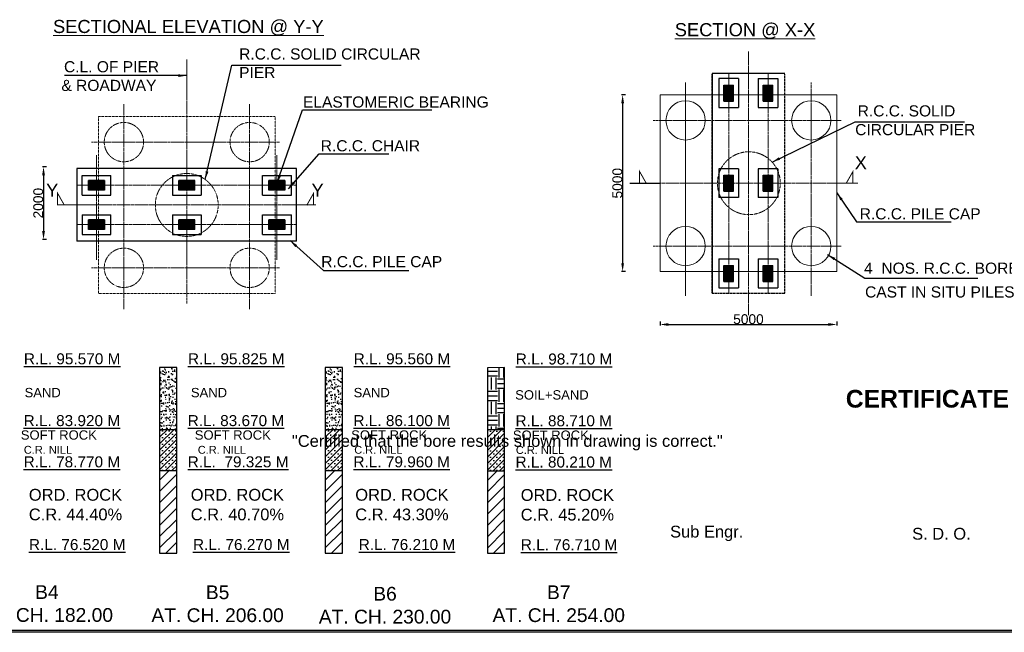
# Model space of a CAD drawing. Header units: inches. Extents: x 4599583 to 28059683, y 2538860 to 28133222513.
# Tile 3 of 89: x 14077764 to 14178010, y 2538860 to 2601238. Entities that reach past the tile are written whole.
import ezdxf

# ---------------------------------------------------------------- set-up
doc = ezdxf.new("R2010")
doc.units = ezdxf.units.IN
doc.header["$MEASUREMENT"] = 0
doc.linetypes.add('CENTER', pattern=[2, 1.25, -0.25, 0.25, -0.25])
doc.linetypes.add('HIDDEN', pattern=[0.375, 0.25, -0.125])
doc.layers.add('CEN', color=3, linetype='CENTER', lineweight=13)
doc.layers.add('TITLE', color=10, linetype='Continuous', lineweight=15)
for name, color, linetype in [('CENTER', 3, 'CENTER'), ('CHAINAGE', 7, 'Continuous'), ('CHNGE', 31, 'Continuous'), ('STRUCTURE', 7, 'Continuous'), ('text', 7, 'Continuous')]:
    doc.layers.add(name, color=color, linetype=linetype)
doc.styles.add('ROMANS', font='arial.ttf')
doc.styles.get("Standard").update_dxf_attribs({"font": 'arial.ttf'})
doc.styles.add('style1', font='arial.ttf')
doc.dimstyles.new('ROMANS', dxfattribs={"dimtxt": 1000, "dimasz": 850, "dimexe": 100, "dimexo": 100, "dimgap": 25, "dimtad": 1, "dimdec": 0, "dimzin": 9, "dimdsep": 46, "dimtxsty": 'ROMANS', "dimcen": 325, "dimclrd": 4, "dimclre": 4, "dimclrt": 6, "dimadec": 0, "dimazin": 0, "dimtfac": 1, "dimtdec": 0, "dimtmove": 0, "dimatfit": 3, "dimfxl": 1, "dimtolj": 1, "dimtzin": 9, "dimarcsym": 0})

# ---------------------------------------------------------------- blocks, each defined once
blk = doc.blocks.new('BN')
at = {"layer": 'CHAINAGE', "linetype": 'HIDDEN', "ltscale": 100}
blk.add_line((948849, -1337180), (948849, -1331590), dxfattribs=at)
at = {"layer": 'CHNGE', "linetype": 'HIDDEN', "ltscale": 100}
blk.add_line((946999, -1337180), (946999, -1331590), dxfattribs=at)
blk.add_line((946999, -1337180), (946999, -1331590), dxfattribs=at)
at = {"layer": 'STRUCTURE', "color": 0, "linetype": 'HIDDEN', "lineweight": 25, "ltscale": 100}
blk.add_line((948849, -1331590), (946999, -1331590), dxfattribs=at)
at = {"layer": 'STRUCTURE', "linetype": 'HIDDEN', "lineweight": 25, "ltscale": 100}
for p, q in [((948849, -1337180), (948849, -1331590)), ((946999, -1337180), (948849, -1337180))]:
    blk.add_line(p, q, dxfattribs=at)
blk = doc.blocks.new('*D258')
at = {"lineweight": -2, "ltscale": 800, "transparency": 16777216}
for p, q in [((14142959, 2570503), (14142959, 2570103)), ((14160959, 2570503), (14160959, 2570103)), ((14143809, 2570203), (14160109, 2570203))]:
    blk.add_line(p, q, dxfattribs=at)
at = {"ltscale": 800, "transparency": 16777216}
for points in [[(14143809, 2570344), (14143809, 2570061), (14142959, 2570203)], [(14160109, 2570344), (14160109, 2570061), (14160959, 2570203)]]:
    blk.add_solid(points, dxfattribs=at)
at = {"layer": 'Defpoints', "color": 0, "ltscale": 800, "transparency": 16777216}
for p in [(14142959, 2574015), (14160959, 2574015), (14160959, 2570203)]:
    blk.add_point(p, dxfattribs=at)
at = {"color": 6, "ltscale": 800, "transparency": 16777216, "insert": (14151959, 2570738), "char_height": 1000, "attachment_point": 5, "style": 'ROMANS'}
blk.add_mtext('\\A1;{\\C256;5000}', dxfattribs=at)
blk = doc.blocks.new('*D266')
at = {"lineweight": -2, "ltscale": 800, "transparency": 16777216}
for p, q in [((14139451, 2593587), (14139051, 2593587)), ((14139151, 2592737), (14139151, 2576438)), ((14139451, 2575588), (14139051, 2575588))]:
    blk.add_line(p, q, dxfattribs=at)
at = {"ltscale": 800, "transparency": 16777216}
for points in [[(14139009, 2592737), (14139293, 2592737), (14139151, 2593587)], [(14139009, 2576438), (14139293, 2576438), (14139151, 2575588)]]:
    blk.add_solid(points, dxfattribs=at)
at = {"layer": 'Defpoints', "color": 0, "ltscale": 800, "transparency": 16777216}
for p in [(14142959, 2593587), (14139151, 2575588), (14142959, 2575588)]:
    blk.add_point(p, dxfattribs=at)
at = {"color": 6, "ltscale": 800, "transparency": 16777216, "insert": (14138615, 2584587), "char_height": 1000, "attachment_point": 5, "rotation": 90, "style": 'ROMANS'}
blk.add_mtext('\\A1;{\\C256;5000}', dxfattribs=at)
blk = doc.blocks.new('*D259')
at = {"lineweight": -2, "ltscale": 800, "transparency": 16777216}
for p, q in [((14080489, 2586257), (14080089, 2586257)), ((14080189, 2585407), (14080189, 2579707)), ((14080489, 2578857), (14080089, 2578857))]:
    blk.add_line(p, q, dxfattribs=at)
at = {"ltscale": 800, "transparency": 16777216}
for points in [[(14080048, 2585407), (14080331, 2585407), (14080189, 2586257)], [(14080048, 2579707), (14080331, 2579707), (14080189, 2578857)]]:
    blk.add_solid(points, dxfattribs=at)
at = {"layer": 'Defpoints', "color": 0, "ltscale": 800, "transparency": 16777216}
for p in [(14082555, 2586257), (14080189, 2578857), (14082555, 2578857)]:
    blk.add_point(p, dxfattribs=at)
at = {"color": 6, "ltscale": 800, "transparency": 16777216, "insert": (14079654, 2582557), "char_height": 1000, "attachment_point": 5, "rotation": 90, "style": 'ROMANS'}
blk.add_mtext('\\A1;{\\C256;2000}', dxfattribs=at)

msp = doc.modelspace()

# ---------------------------------------------------------------- hatches: boundary and pattern name
at = {"ltscale": 800}
h = msp.add_hatch(dxfattribs=at)
h.set_pattern_fill('AR-SAND', color=0, scale=300, style=0)
h.set_pattern_definition([(37.5, (11900491.9, 2194412.84), (-18.89801, 578.04713), [0, -456, 0, -510, 0, -487.5]), (7.5, (11900491.9, 2194412.8), (530.933, 846.64382), [0, -246, 0, -411, 0, -157.5]), (327.5, (11900122.9, 2194412.84), (934.24256, 1.69772), [0, -150, 0, -540, 0, -705]), (317.5, (11900122.9, 2194412.8), (901.83798, 263.30267), [0, -75, 0, -354, 0, -405])])
h.paths.add_polyline_path([(14093758.176, 2565826.013), (14092008.178, 2565823.388), (14092008.178, 2559523.388), (14093758.176, 2559523.388)])
h = msp.add_hatch(dxfattribs=at)
h.set_pattern_fill('AR-SAND', color=0, scale=300, style=0)
h.set_pattern_definition([(37.5, (11917364, 2194412.84), (-18.89801, 578.04713), [0, -456, 0, -510, 0, -487.5]), (7.5, (11917364, 2194412.8), (530.933, 846.64382), [0, -246, 0, -411, 0, -157.5]), (327.5, (11916995, 2194412.84), (934.24256, 1.69772), [0, -150, 0, -540, 0, -705]), (317.5, (11916995, 2194412.8), (901.83798, 263.30267), [0, -75, 0, -354, 0, -405])])
h.paths.add_polyline_path([(14110630.287, 2565826.013), (14108880.289, 2565823.388), (14108880.289, 2559523.388), (14110630.287, 2559523.388)])
h = msp.add_hatch(dxfattribs=at)
h.set_pattern_fill('EARTH', scale=5000, style=0)
h.set_pattern_definition([(0, (1931425.6, 1461224.6), (1250, 1250), [1250, -1250]), (0, (1931425.6, 1461693.4), (1250, 1250), [1250, -1250]), (0, (1931425.6, 1462162.1), (1250, 1250), [1250, -1250]), (90, (1931581.9, 1462318.4), (-1250, 1250), [1250, -1250]), (90, (1932050.6, 1462318.4), (-1250, 1250), [1250, -1250]), (90, (1932519.4, 1462318.4), (-1250, 1250), [1250, -1250])])
h.paths.add_polyline_path([(14127142.444, 2565804.732), (14125392.446, 2565804.732), (14125392.446, 2559504.747), (14127142.444, 2559504.747)])
h = msp.add_hatch(dxfattribs=at)
h.set_pattern_fill('SACNCR', scale=5000, style=0)
h.set_pattern_definition([(45, (1898041.36, 1461243.3), (-331.456304, 331.456304), []), (45, (1898372.8, 1461243.3), (-331.456304, 331.456304), [0, -468.75])])
h.paths.add_polyline_path([(14093758.176, 2559523.388), (14092008.178, 2559523.388), (14092008.178, 2555323.388), (14093758.176, 2555323.388)])
h = msp.add_hatch(dxfattribs=at)
h.set_pattern_fill('SACNCR', scale=5000, style=0)
h.set_pattern_definition([(45, (1914913.47, 1461243.3), (-331.456304, 331.456304), []), (45, (1915244.92, 1461243.3), (-331.456304, 331.456304), [0, -468.75])])
h.paths.add_polyline_path([(14110630.287, 2559523.388), (14108880.289, 2559523.388), (14108880.289, 2555323.388), (14110630.287, 2555323.388)])
h = msp.add_hatch(dxfattribs=at)
h.set_pattern_fill('SACNCR', scale=5000, style=0)
h.set_pattern_definition([(45, (1931416.17, 1461224.63), (-331.456304, 331.456304), []), (45, (1931747.63, 1461224.63), (-331.456304, 331.456304), [0, -468.75])])
h.paths.add_polyline_path([(14127132.994, 2559504.732), (14125382.996, 2559504.732), (14125382.996, 2555304.732), (14127132.994, 2555304.732)])
h = msp.add_hatch(dxfattribs=at)
h.set_pattern_fill('ANSI31', color=0, scale=6500, style=0)
h.set_pattern_definition([(45, (11900491.9, 2194412.8), (-574.52426, 574.52426), [])])
h.paths.add_polyline_path([(14093758.176, 2552972.252, -0.0395245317), (14092008.178, 2553110.804), (14092008.178, 2546923.388), (14093758.176, 2546923.388)])
h.paths.add_polyline_path([(14093758.176, 2555323.388), (14092008.178, 2555323.388), (14092008.178, 2553110.804, 0.0395245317), (14093758.176, 2552972.252)])
h = msp.add_hatch(dxfattribs=at)
h.set_pattern_fill('ANSI31', color=0, scale=6500, style=0)
h.set_pattern_definition([(45, (11917364, 2194412.8), (-574.52426, 574.52426), [])])
h.paths.add_polyline_path([(14110630.287, 2552972.252, -0.0395245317), (14108880.289, 2553110.804), (14108880.289, 2546923.388), (14110630.287, 2546923.388)])
h.paths.add_polyline_path([(14110630.287, 2555323.388), (14108880.289, 2555323.388), (14108880.289, 2553110.804, 0.0395245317), (14110630.287, 2552972.252)])
h = msp.add_hatch(dxfattribs=at)
h.set_pattern_fill('ANSI31', color=0, scale=6500, style=0)
h.set_pattern_definition([(45, (11933866.7, 2194394.2), (-574.52426, 574.52426), [])])
h.paths.add_polyline_path([(14127132.994, 2552953.597, -0.0395245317), (14125382.996, 2553092.149), (14125382.996, 2546904.732), (14127132.994, 2546904.732)])
h.paths.add_polyline_path([(14127132.994, 2555304.732), (14125382.996, 2555304.732), (14125382.996, 2553092.149, 0.0395245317), (14127132.994, 2552953.597)])
at = {"layer": 'STRUCTURE'}
h = msp.add_hatch(dxfattribs=at)
h.set_pattern_fill('ANGLE', color=0, scale=374.99625, angle=-270, style=0)
h.set_pattern_definition([(90, (14136138.54, 1915543.82), (-103.123969, 2e-13), [74.99925, -28.124719]), (180, (14136138.54, 1915543.82), (-2e-13, -103.123969), [74.99925, -28.124719])])
h.paths.add_polyline_path([(14149465.547, 2594049.883), (14149465.547, 2593473.927), (14150452.859, 2593473.927), (14150452.859, 2594581.236), (14150004.21, 2594581.236, -0.1281787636)])
h.paths.add_polyline_path([(14149465.547, 2594581.236), (14149465.547, 2594049.883, 0.1281787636), (14150004.21, 2594581.236)])
h.paths.add_polyline_path([(14149465.547, 2593473.927), (14149465.547, 2592956.252), (14150452.859, 2592956.252), (14150452.859, 2593473.927)])
h = msp.add_hatch(dxfattribs=at)
h.set_pattern_fill('ANGLE', color=0, scale=374.99625, angle=-270, style=0)
h.set_pattern_definition([(90, (14140138.5, 1915542.49), (-103.123969, 2e-13), [74.99925, -28.124719]), (180, (14140138.5, 1915542.49), (-2e-13, -103.123969), [74.99925, -28.124719])])
h.paths.add_polyline_path([(14153465.507, 2594048.555), (14153465.507, 2593472.599), (14154452.819, 2593472.599), (14154452.819, 2594579.908), (14154004.17, 2594579.908, -0.1281787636)])
h.paths.add_polyline_path([(14153465.507, 2594579.908), (14153465.507, 2594048.555, 0.1281787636), (14154004.17, 2594579.908)])
h.paths.add_polyline_path([(14153465.507, 2593472.599), (14153465.507, 2592954.924), (14154452.819, 2592954.924), (14154452.819, 2593472.599)])
h = msp.add_hatch(dxfattribs=at)
h.set_pattern_fill('ANGLE', color=0, scale=374.99625, angle=-270, style=0)
h.set_pattern_definition([(90, (14136138.54, 1906362.51), (-103.123969, 2e-13), [74.99925, -28.124719]), (180, (14136138.54, 1906362.51), (-2e-13, -103.123969), [74.99925, -28.124719])])
h.paths.add_polyline_path([(14149465.547, 2584868.58), (14149465.547, 2584292.624), (14150452.859, 2584292.624), (14150452.859, 2585399.933), (14150004.21, 2585399.933, -0.1281787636)])
h.paths.add_polyline_path([(14149465.547, 2585399.933), (14149465.547, 2584868.58, 0.1281787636), (14150004.21, 2585399.933)])
h.paths.add_polyline_path([(14149465.547, 2584292.624), (14149465.547, 2583774.949), (14150452.859, 2583774.949), (14150452.859, 2584292.624)])
h = msp.add_hatch(dxfattribs=at)
h.set_pattern_fill('ANGLE', color=0, scale=374.99625, angle=-270, style=0)
h.set_pattern_definition([(90, (14140138.5, 1906362.51), (-103.123969, 2e-13), [74.99925, -28.124719]), (180, (14140138.5, 1906362.51), (-2e-13, -103.123969), [74.99925, -28.124719])])
h.paths.add_polyline_path([(14153465.507, 2584868.58), (14153465.507, 2584292.624), (14154452.819, 2584292.624), (14154452.819, 2585399.933), (14154004.17, 2585399.933, -0.1281787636)])
h.paths.add_polyline_path([(14153465.507, 2585399.933), (14153465.507, 2584868.58, 0.1281787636), (14154004.17, 2585399.933)])
h.paths.add_polyline_path([(14153465.507, 2584292.624), (14153465.507, 2583774.949), (14154452.819, 2583774.949), (14154452.819, 2584292.624)])
h = msp.add_hatch(dxfattribs=at)
h.set_pattern_fill('ANGLE', color=0, scale=374.99625, angle=-180, style=0)
h.set_pattern_definition([(180, (14763819, 2570551.78), (-1e-13, -103.123969), [74.99925, -28.124719]), (270, (14763819, 2570551.78), (103.123969, -1e-13), [74.99925, -28.124719])])
h.paths.add_polyline_path([(14085312.93, 2583878.787), (14085888.886, 2583878.787), (14085888.886, 2584866.099), (14084781.577, 2584866.099), (14084781.577, 2584417.45, -0.1281787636)])
h.paths.add_polyline_path([(14084781.577, 2583878.787), (14085312.93, 2583878.787, 0.1281787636), (14084781.577, 2584417.45)])
h.paths.add_polyline_path([(14085888.886, 2583878.787), (14086406.561, 2583878.787), (14086406.561, 2584866.099), (14085888.886, 2584866.099)])
h = msp.add_hatch(dxfattribs=at)
h.set_pattern_fill('ANGLE', color=0, scale=374.99625, angle=-180, style=0)
h.set_pattern_definition([(180, (14772998.97, 2570551.78), (-1e-13, -103.123969), [74.99925, -28.124719]), (270, (14772998.97, 2570551.78), (103.123969, -1e-13), [74.99925, -28.124719])])
h.paths.add_polyline_path([(14094492.905, 2583878.787), (14095068.861, 2583878.787), (14095068.861, 2584866.099), (14093961.552, 2584866.099), (14093961.552, 2584417.45, -0.1281787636)])
h.paths.add_polyline_path([(14093961.552, 2583878.787), (14094492.905, 2583878.787, 0.1281787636), (14093961.552, 2584417.45)])
h.paths.add_polyline_path([(14095068.861, 2583878.787), (14095586.536, 2583878.787), (14095586.536, 2584866.099), (14095068.861, 2584866.099)])
h = msp.add_hatch(dxfattribs=at)
h.set_pattern_fill('ANGLE', color=0, scale=374.99625, angle=-180, style=0)
h.set_pattern_definition([(180, (14782183.32, 2570551.78), (-1e-13, -103.123969), [74.99925, -28.124719]), (270, (14782183.32, 2570551.78), (103.123969, -1e-13), [74.99925, -28.124719])])
h.paths.add_polyline_path([(14103677.252, 2583878.787), (14104253.208, 2583878.787), (14104253.208, 2584866.099), (14103145.899, 2584866.099), (14103145.899, 2584417.45, -0.1281787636)])
h.paths.add_polyline_path([(14103145.899, 2583878.787), (14103677.252, 2583878.787, 0.1281787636), (14103145.899, 2584417.45)])
h.paths.add_polyline_path([(14104253.208, 2583878.787), (14104770.883, 2583878.787), (14104770.883, 2584866.099), (14104253.208, 2584866.099)])
h = msp.add_hatch(dxfattribs=at)
h.set_pattern_fill('ANGLE', color=0, scale=374.99625, angle=-180, style=0)
h.set_pattern_definition([(180, (14763817.67, 2566551.82), (-1e-13, -103.123969), [74.99925, -28.124719]), (270, (14763817.67, 2566551.82), (103.123969, -1e-13), [74.99925, -28.124719])])
h.paths.add_polyline_path([(14085311.601, 2579878.827), (14085887.557, 2579878.827), (14085887.557, 2580866.139), (14084780.248, 2580866.139), (14084780.248, 2580417.49, -0.1281787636)])
h.paths.add_polyline_path([(14084780.248, 2579878.827), (14085311.601, 2579878.827, 0.1281787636), (14084780.248, 2580417.49)])
h.paths.add_polyline_path([(14085887.557, 2579878.827), (14086405.232, 2579878.827), (14086405.232, 2580866.139), (14085887.557, 2580866.139)])
h = msp.add_hatch(dxfattribs=at)
h.set_pattern_fill('ANGLE', color=0, scale=374.99625, angle=-180, style=0)
h.set_pattern_definition([(180, (14772998.97, 2566551.82), (-1e-13, -103.123969), [74.99925, -28.124719]), (270, (14772998.97, 2566551.82), (103.123969, -1e-13), [74.99925, -28.124719])])
h.paths.add_polyline_path([(14094492.905, 2579878.827), (14095068.861, 2579878.827), (14095068.861, 2580866.139), (14093961.552, 2580866.139), (14093961.552, 2580417.49, -0.1281787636)])
h.paths.add_polyline_path([(14093961.552, 2579878.827), (14094492.905, 2579878.827, 0.1281787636), (14093961.552, 2580417.49)])
h.paths.add_polyline_path([(14095068.861, 2579878.827), (14095586.536, 2579878.827), (14095586.536, 2580866.139), (14095068.861, 2580866.139)])
h = msp.add_hatch(dxfattribs=at)
h.set_pattern_fill('ANGLE', color=0, scale=374.99625, angle=-180, style=0)
h.set_pattern_definition([(180, (14782180.28, 2566551.82), (-1e-13, -103.123969), [74.99925, -28.124719]), (270, (14782180.28, 2566551.82), (103.123969, -1e-13), [74.99925, -28.124719])])
h.paths.add_polyline_path([(14103674.208, 2579878.827), (14104250.165, 2579878.827), (14104250.165, 2580866.139), (14103142.855, 2580866.139), (14103142.855, 2580417.49, -0.1281787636)])
h.paths.add_polyline_path([(14103142.855, 2579878.827), (14103674.208, 2579878.827, 0.1281787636), (14103142.855, 2580417.49)])
h.paths.add_polyline_path([(14104250.165, 2579878.827), (14104767.839, 2579878.827), (14104767.839, 2580866.139), (14104250.165, 2580866.139)])
h = msp.add_hatch(dxfattribs=at)
h.set_pattern_fill('ANGLE', color=0, scale=374.99625, angle=-270, style=0)
h.set_pattern_definition([(90, (14136138.54, 1897181.21), (-103.123969, 2e-13), [74.99925, -28.124719]), (180, (14136138.54, 1897181.21), (-2e-13, -103.123969), [74.99925, -28.124719])])
h.paths.add_polyline_path([(14149465.547, 2575687.276), (14149465.547, 2575111.32), (14150452.859, 2575111.32), (14150452.859, 2576218.629), (14150004.21, 2576218.629, -0.1281787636)])
h.paths.add_polyline_path([(14149465.547, 2576218.629), (14149465.547, 2575687.276, 0.1281787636), (14150004.21, 2576218.629)])
h.paths.add_polyline_path([(14149465.547, 2575111.32), (14149465.547, 2574593.645), (14150452.859, 2574593.645), (14150452.859, 2575111.32)])
h = msp.add_hatch(dxfattribs=at)
h.set_pattern_fill('ANGLE', color=0, scale=374.99625, angle=-270, style=0)
h.set_pattern_definition([(90, (14140138.5, 1897178.16), (-103.123969, 2e-13), [74.99925, -28.124719]), (180, (14140138.5, 1897178.16), (-2e-13, -103.123969), [74.99925, -28.124719])])
h.paths.add_polyline_path([(14153465.507, 2575684.233), (14153465.507, 2575108.277), (14154452.819, 2575108.277), (14154452.819, 2576215.586), (14154004.17, 2576215.586, -0.1281787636)])
h.paths.add_polyline_path([(14153465.507, 2576215.586), (14153465.507, 2575684.233, 0.1281787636), (14154004.17, 2576215.586)])
h.paths.add_polyline_path([(14153465.507, 2575108.277), (14153465.507, 2574590.602), (14154452.819, 2574590.602), (14154452.819, 2575108.277)])

# ---------------------------------------------------------------- linework, layer by layer
at = {"ltscale": 800}
for p, q in [((14155659.146, 2595768.725), (14148259.22, 2595768.725)), ((14148259.22, 2595768.725), (14148259.22, 2573406.158))]:
    msp.add_line(p, q, dxfattribs=at)
at = {"color": 0, "ltscale": 800}
for p, q in [((14093758.176, 2565826.013), (14092008.178, 2565823.388)), ((14092008.178, 2565823.388), (14092008.178, 2559523.388)), ((14093758.176, 2546923.388), (14093758.176, 2565826.013)), ((14110630.287, 2565826.013), (14108880.289, 2565823.388)), ((14108880.289, 2565823.388), (14108880.289, 2559523.388)), ((14110630.287, 2546923.388), (14110630.287, 2565826.013)), ((14127132.994, 2565807.357), (14125382.996, 2565804.732)), ((14125382.996, 2565804.732), (14125382.996, 2559504.732)), ((14127132.994, 2546904.732), (14127132.994, 2565807.357)), ((14092008.178, 2559523.388), (14093758.176, 2559523.388)), ((14092008.178, 2559523.388), (14092008.178, 2555323.388)), ((14108880.289, 2559523.388), (14110630.287, 2559523.388)), ((14108880.289, 2559523.388), (14108880.289, 2555323.388)), ((14125382.996, 2559504.732), (14127132.994, 2559504.732)), ((14125382.996, 2559504.732), (14125382.996, 2555304.732)), ((14092008.178, 2555323.388), (14092008.178, 2546923.388)), ((14092008.178, 2555323.388), (14093758.176, 2555323.388)), ((14108880.289, 2555323.388), (14108880.289, 2546923.388)), ((14108880.289, 2555323.388), (14110630.287, 2555323.388)), ((14125382.996, 2555304.732), (14125382.996, 2546904.732)), ((14125382.996, 2555304.732), (14127132.994, 2555304.732)), ((14092008.178, 2546923.388), (14093758.176, 2546923.388)), ((14108880.289, 2546923.388), (14110630.287, 2546923.388)), ((14125382.996, 2546904.732), (14127132.994, 2546904.732)), ((14262475.138, 2538860.34), (14016768.307, 2538860.34)), ((14262275.138, 2539060.34), (14016968.307, 2539060.34))]:
    msp.add_line(p, q, dxfattribs=at)
at = {"color": 0, "linetype": 'Continuous', "lineweight": 9, "ltscale": 100}
msp.add_lwpolyline([(14142959.273, 2575587.531), (14160959.093, 2575587.531), (14160959.093, 2593587.351), (14142959.273, 2593587.351)], close=True, dxfattribs=at)
at = {"color": 0, "linetype": 'HIDDEN', "lineweight": 9, "ltscale": 100}
msp.add_lwpolyline([(14085774.134, 2573372.553), (14103773.954, 2573372.553), (14103773.954, 2591372.373), (14085774.134, 2591372.373)], close=True, dxfattribs=at)
at = {"color": 0, "const_width": 99.999}
for points in [[(14142959.273, 2584587.441), (14140876.385, 2584587.441), (14140876.385, 2585776.149), (14141571.526, 2584557.441)], [(14160431.098, 2584587.441), (14162595.985, 2584587.441), (14162595.985, 2585776.149), (14161900.844, 2584557.441)], [(14083592.76, 2582372.463), (14081621.872, 2582372.463), (14081621.872, 2583561.171), (14082317.012, 2582342.463)], [(14105713.996, 2582372.463), (14107684.885, 2582372.463), (14107684.885, 2583561.171), (14106989.744, 2582342.463)]]:
    msp.add_lwpolyline(points, dxfattribs=at)
at = {"color": 0, "linetype": 'Continuous', "lineweight": 9, "ltscale": 100}
for centre in [(14145559.247, 2590987.377), (14158359.119, 2590987.377), (14145559.247, 2578187.505), (14158359.119, 2578187.505)]:
    msp.add_circle(centre, 1999.98, dxfattribs=at)
at = {"color": 0, "linetype": 'HIDDEN', "lineweight": 9, "ltscale": 100}
for centre, radius in [((14088374.108, 2588772.399), 1999.98), ((14101173.98, 2588772.399), 1999.98), ((14152000.183, 2584587.441), 3199.968), ((14094774.044, 2582372.463), 3199.968), ((14088374.108, 2575972.527), 1999.98), ((14101173.98, 2575972.527), 1999.98)]:
    msp.add_circle(centre, radius, dxfattribs=at)
at = {"layer": 'CEN', "color": 0, "ltscale": 150}
for p, q in [((14151959.183, 2598012.098), (14151959.183, 2571162.783)), ((14094774.044, 2597191.798), (14094774.044, 2572303.255)), ((14149959.203, 2573406.157), (14149959.203, 2595768.724)), ((14153959.163, 2573406.157), (14153959.163, 2595768.724)), ((14158359.119, 2594845.683), (14158359.119, 2573112.983)), ((14088374.108, 2592630.705), (14088374.108, 2571758.997)), ((14101173.98, 2592630.705), (14101173.98, 2571758.997)), ((14142256.64, 2590987.377), (14161386.801, 2590987.377)), ((14085071.501, 2588772.399), (14104201.662, 2588772.399)), ((14085592.74, 2587432.669), (14085592.74, 2576798.577)), ((14103955.347, 2587432.669), (14103955.347, 2576798.577)), ((14105955.327, 2584372.443), (14083592.76, 2584372.443)), ((14140835.386, 2584587.441), (14163082.98, 2584587.441)), ((14107926.216, 2582372.463), (14081565.09, 2582372.463)), ((14105955.327, 2580372.483), (14083592.76, 2580372.483)), ((14142256.64, 2578187.505), (14161386.801, 2578187.505)), ((14085071.501, 2575972.527), (14104201.662, 2575972.527))]:
    msp.add_line(p, q, dxfattribs=at)
at = {"layer": 'CEN', "color": 0, "ltscale": 45}
msp.add_line((14145559.247, 2594845.683), (14145559.247, 2573112.983), dxfattribs=at)
at = {"layer": 'CENTER', "color": 0, "linetype": 'Continuous'}
msp.add_line((14139897.84, 2584587.441), (14142959.273, 2584587.441), dxfattribs=at)
at = {"layer": 'CHAINAGE', "color": 0, "linetype": 'ByBlock'}
for p, q in [((14148959.213, 2595233.846), (14148959.213, 2592303.643)), ((14150959.193, 2595233.846), (14148959.213, 2595233.846)), ((14150959.193, 2595233.846), (14150959.193, 2592303.643)), ((14152959.173, 2595233.846), (14154959.153, 2595233.846)), ((14152959.173, 2595233.846), (14152959.173, 2592303.643)), ((14154959.153, 2595233.846), (14154959.153, 2592303.643)), ((14148959.213, 2592303.643), (14150959.193, 2592303.643)), ((14152959.173, 2592303.643), (14154959.153, 2592303.643)), ((14105955.327, 2586072.426), (14083592.76, 2586072.426)), ((14084127.639, 2583372.453), (14084127.639, 2585372.433)), ((14084127.639, 2585372.433), (14087057.842, 2585372.433)), ((14087057.842, 2583372.453), (14087057.842, 2585372.433)), ((14093308.942, 2585372.433), (14093308.942, 2583372.453)), ((14093308.942, 2585372.433), (14096239.145, 2585372.433)), ((14096239.145, 2585372.433), (14096239.145, 2583372.453)), ((14102490.246, 2583372.453), (14102490.246, 2585372.433)), ((14102490.246, 2585372.433), (14105420.449, 2585372.433)), ((14105420.449, 2583372.453), (14105420.449, 2585372.433)), ((14150959.193, 2586052.542), (14148959.213, 2586052.542)), ((14148959.213, 2586052.542), (14148959.213, 2583122.339)), ((14150959.193, 2586052.542), (14150959.193, 2583122.339)), ((14154959.153, 2586052.542), (14152959.173, 2586052.542)), ((14152959.173, 2586052.542), (14152959.173, 2583122.339)), ((14154959.153, 2586052.542), (14154959.153, 2583122.339)), ((14084127.639, 2583372.453), (14087057.842, 2583372.453)), ((14093308.942, 2583372.453), (14096239.145, 2583372.453)), ((14102490.246, 2583372.453), (14105420.449, 2583372.453)), ((14150959.193, 2583122.339), (14148959.213, 2583122.339)), ((14154959.153, 2583122.339), (14152959.173, 2583122.339)), ((14084127.639, 2581372.473), (14087057.842, 2581372.473)), ((14084127.639, 2581372.473), (14084127.639, 2579372.493)), ((14087057.842, 2579372.493), (14087057.842, 2581372.473)), ((14093308.942, 2581372.473), (14093308.942, 2579372.493)), ((14093308.942, 2581372.473), (14096239.145, 2581372.473)), ((14096239.145, 2581372.473), (14096239.145, 2579372.493)), ((14102490.246, 2579372.493), (14102490.246, 2581372.473)), ((14102490.246, 2581372.473), (14105420.449, 2581372.473)), ((14105420.449, 2579372.493), (14105420.449, 2581372.473)), ((14084127.639, 2579372.493), (14087057.842, 2579372.493)), ((14093308.942, 2579372.493), (14096239.145, 2579372.493)), ((14102490.246, 2579372.493), (14105420.449, 2579372.493)), ((14105955.327, 2578672.5), (14083592.76, 2578672.5)), ((14148959.213, 2576871.239), (14150959.193, 2576871.239)), ((14148959.213, 2576871.239), (14148959.213, 2573941.036)), ((14150959.193, 2576871.239), (14150959.193, 2573941.036)), ((14152959.173, 2576871.239), (14154959.153, 2576871.239)), ((14152959.173, 2576871.239), (14152959.173, 2573941.036)), ((14154959.153, 2576871.239), (14154959.153, 2573941.036)), ((14148959.213, 2573941.036), (14150959.193, 2573941.036)), ((14152959.173, 2573941.036), (14154959.153, 2573941.036))]:
    msp.add_line(p, q, dxfattribs=at)
at = {"layer": 'STRUCTURE', "color": 0}
for p, q in [((14149465.547, 2594581.236), (14150452.859, 2594581.236)), ((14149465.547, 2592956.252), (14149465.547, 2594581.236)), ((14150452.859, 2592956.252), (14150452.859, 2594581.236)), ((14153465.507, 2594579.908), (14154452.819, 2594579.908)), ((14153465.507, 2592954.924), (14153465.507, 2594579.908)), ((14154452.819, 2592954.924), (14154452.819, 2594579.908)), ((14149465.547, 2592956.252), (14150452.859, 2592956.252)), ((14153465.507, 2592954.924), (14154452.819, 2592954.924)), ((14149465.547, 2585399.933), (14150452.859, 2585399.933)), ((14149465.547, 2583774.949), (14149465.547, 2585399.933)), ((14150452.859, 2583774.949), (14150452.859, 2585399.933)), ((14153465.507, 2585399.933), (14154452.819, 2585399.933)), ((14153465.507, 2583774.949), (14153465.507, 2585399.933)), ((14154452.819, 2583774.949), (14154452.819, 2585399.933)), ((14084781.577, 2583878.787), (14084781.577, 2584866.099)), ((14086406.561, 2584866.099), (14084781.577, 2584866.099)), ((14086406.561, 2583878.787), (14086406.561, 2584866.099)), ((14093961.552, 2583878.787), (14093961.552, 2584866.099)), ((14095586.536, 2584866.099), (14093961.552, 2584866.099)), ((14095586.536, 2583878.787), (14095586.536, 2584866.099)), ((14103145.899, 2583878.787), (14103145.899, 2584866.099)), ((14104770.883, 2584866.099), (14103145.899, 2584866.099)), ((14104770.883, 2583878.787), (14104770.883, 2584866.099)), ((14086406.561, 2583878.787), (14084781.577, 2583878.787)), ((14095586.536, 2583878.787), (14093961.552, 2583878.787)), ((14104770.883, 2583878.787), (14103145.899, 2583878.787)), ((14149465.547, 2583774.949), (14150452.859, 2583774.949)), ((14153465.507, 2583774.949), (14154452.819, 2583774.949)), ((14084780.248, 2579878.827), (14084780.248, 2580866.139)), ((14086405.232, 2580866.139), (14084780.248, 2580866.139)), ((14086405.232, 2579878.827), (14086405.232, 2580866.139)), ((14093961.552, 2579878.827), (14093961.552, 2580866.139)), ((14095586.536, 2580866.139), (14093961.552, 2580866.139)), ((14095586.536, 2579878.827), (14095586.536, 2580866.139)), ((14103142.855, 2579878.827), (14103142.855, 2580866.139)), ((14104767.839, 2580866.139), (14103142.855, 2580866.139)), ((14104767.839, 2579878.827), (14104767.839, 2580866.139)), ((14086405.232, 2579878.827), (14084780.248, 2579878.827)), ((14095586.536, 2579878.827), (14093961.552, 2579878.827)), ((14104767.839, 2579878.827), (14103142.855, 2579878.827)), ((14149465.547, 2576218.629), (14150452.859, 2576218.629)), ((14149465.547, 2574593.645), (14149465.547, 2576218.629)), ((14150452.859, 2574593.645), (14150452.859, 2576218.629)), ((14153465.507, 2576215.586), (14154452.819, 2576215.586)), ((14153465.507, 2574590.602), (14153465.507, 2576215.586)), ((14154452.819, 2574590.602), (14154452.819, 2576215.586)), ((14149465.547, 2574593.645), (14150452.859, 2574593.645)), ((14153465.507, 2574590.602), (14154452.819, 2574590.602))]:
    msp.add_line(p, q, dxfattribs=at)
at = {"layer": 'STRUCTURE', "color": 0, "lineweight": 25}
for p, q in [((14083592.76, 2586072.426), (14083592.76, 2578672.5)), ((14105955.327, 2586072.426), (14083592.76, 2586072.426)), ((14105955.327, 2578672.5), (14105955.327, 2586072.426)), ((14105955.327, 2578672.5), (14083592.76, 2578672.5))]:
    msp.add_line(p, q, dxfattribs=at)

# ---------------------------------------------------------------- block references
at = {"layer": 'CHNGE', "color": 1, "xscale": 3.99995999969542, "yscale": 3.99995999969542, "zscale": 3.99996}
msp.add_blockref('BN', (10360302.369, 7922074.514), dxfattribs=at)

# ---------------------------------------------------------------- texts
at = {"color": 0, "ltscale": 2, "attachment_point": 1}
for s, insert, char_height, width in [('{\\LR.L. 95.570 M}', (14078191.481, 2567269.14), 1120, 39955.33285), ('{\\LR.L. 95.825 M}', (14094896.159, 2567269.14), 1120, 39955.33285), ('{\\LR.L. 95.560 M}', (14111768.27, 2567269.14), 1120, 39955.33285), ('{\\LR.L. 98.710 M}', (14128270.977, 2567250.485), 1120, 39955.33285), ('SAND', (14078261.345, 2563744.014), 950, 10302.41954), ('SAND', (14095191.857, 2563744.014), 950, 10302.41954), ('SAND', (14111760.94, 2563744.014), 950, 10302.41954), ('SOIL+SAND', (14128209.522, 2563510.612), 950, 10302.41954), ('{\\LR.L. 83.920 M}', (14078163.827, 2560976.517), 1120, 39955.33285), ('{\\LR.L. 83.670 M}', (14094868.506, 2560976.517), 1120, 39955.33285), ('{\\LR.L. 86.100 M}', (14111740.617, 2560976.517), 1120, 39955.33285), ('{\\LR.L. 88.710 M}', (14128243.323, 2560957.862), 1120, 39955.33285), ('SOFT ROCK \\P{\\H0.84211x; C.R. NILL}', (14077877.247, 2559426.166), 950, 13987.95454), ('SOFT ROCK \\P{\\H0.84211x; C.R. NILL}', (14095589.284, 2559426.166), 950, 13987.95454), ('SOFT ROCK \\P{\\H0.84211x; C.R. NILL}', (14111515.053, 2559426.166), 950, 13987.95454), ('SOFT ROCK \\P{\\H0.84211x; C.R. NILL}', (14127970.319, 2559407.511), 950, 13987.95454), ('{\\LR.L. 78.770 M}', (14078163.827, 2556776.517), 1120, 39955.33285), ('{\\LR.L.  79.325 M}', (14094868.506, 2556776.517), 1120, 39955.33285), ('{\\LR.L. 79.960 M}', (14111740.617, 2556776.517), 1120, 39955.33285), ('{\\LR.L. 80.210 M}', (14128243.323, 2556757.862), 1120, 39955.33285), ('ORD. ROCK\\PC.R. 44.40%', (14078694.466, 2553461.836), 1200, 13186.99762), ('ORD. ROCK\\PC.R. 40.70%', (14095176.767, 2553461.836), 1200, 13186.99762), ('ORD. ROCK\\PC.R. 43.30%', (14111928.326, 2553461.836), 1200, 13186.99762), ('ORD. ROCK\\PC.R. 45.20%', (14128773.962, 2553443.181), 1200, 13186.99762), ('{\\LR.L. 76.520 M}', (14078703.313, 2548357.353), 1120, 39955.33285), ('{\\LR.L. 76.270 M}', (14095407.992, 2548357.353), 1120, 39955.33285), ('{\\LR.L. 76.210 M}', (14112280.103, 2548357.353), 1120, 39955.33285), ('{\\LR.L. 76.710 M}', (14128782.809, 2548338.698), 1120, 39955.33285), ('\\pxqc;B4\\PAT. CH. 182.00', (14073409.646, 2543659.868), 1400, 14236.8779), ('\\pxqc;B5\\PAT. CH. 206.00', (14089884.455, 2543637.419), 1400, 16060.41353), ('\\pxqc;B6\\PAT. CH. 230.00', (14107618.201, 2543488.51), 1400, 14678.95056), ('\\pxqc;B7\\PAT. CH. 254.00', (14125530.586, 2543641.213), 1400, 14236.8779)]:
    msp.add_mtext(s, dxfattribs=dict(at, insert=insert, char_height=char_height, width=width))
at = {"attachment_point": 3, "style": 'style1'}
for s, insert, char_height, width in [('\\pxql;{\\fArial|b1|i0|c0|p34;CERTIFICATE}', (14231776.287, 2563540.355), 1800, 69904.98837), ('\\pxql;S. D. O.', (14178684.741, 2549496.099), 1200, 10058.22479)]:
    msp.add_mtext(s, dxfattribs=dict(at, insert=insert, char_height=char_height, width=width))
at = {"char_height": 1200, "attachment_point": 3, "style": 'style1'}
for s, insert in [('\\pxql;"Certified that the bore results shown in drawing is correct."', (14149343.121, 2558946.14)), ('\\pxql;Sub Engr.', (14151436.272, 2549710.641))]:
    msp.add_mtext(s, dxfattribs=dict(at, insert=insert))
at = {"layer": 'text', "color": 0, "style": 'ROMANS'}
for s, p in [('C.L. OF PIER', (14082275.521, 2595881.614)), ('& ROADWAY', (14082009.369, 2593981.989)), ('ELASTOMERIC BEARING ', (14106604.693, 2592289.749)), ('R.C.C. SOLID', (14163080.346, 2591385.842)), (' CIRCULAR PIER', (14162386.81, 2589477.645)), ('R.C.C. CHAIR', (14108414.826, 2587831.872)), ('R.C.C. PILE CAP', (14163287.267, 2580902.481)), ('R.C.C. PILE CAP', (14108463.459, 2576035.525)), ('4  NOS. R.C.C. BORED ', (14163733.248, 2575369.308)), ('CAST IN SITU PILES', (14163834.967, 2572949.568))]:
    msp.add_text(s, height=1133.322, dxfattribs=at).set_placement(p)
at = {"layer": 'text', "color": 0, "insert": (14100106.119, 2598314.272), "char_height": 1133.322, "width": 18769.51766, "attachment_point": 1, "style": 'ROMANS'}
msp.add_mtext('R.C.C. SOLID CIRCULAR PIER', dxfattribs=at)
at = {"layer": 'TITLE', "color": 0, "linetype": 'Continuous', "style": 'ROMANS'}
for s, p in [('%%USECTIONAL ELEVATION @ Y-Y', (14081157.902, 2599880.989)), ('%%USECTION @ X-X', (14144459.043, 2599550.877)), ('X', (14162780.611, 2586006.916)), ('Y', (14080453.358, 2583210.935)), ('Y', (14107472.405, 2583210.935))]:
    msp.add_text(s, height=1333.32, dxfattribs=at).set_placement(p)

# ---------------------------------------------------------------- dimensions: what is measured, and where the dimension line sits
at = {"color": 5, "ltscale": 800}
for base, p1, p2, text, picture, middle in [((14139150.892, 2575587.531), (14142959.273, 2593587.351), (14142959.273, 2575587.531), '{\\C256;5000}', '*D266', (14138615.319, 2584587.441)), ((14080189.29, 2578856.82), (14082554.869, 2586256.746), (14082554.869, 2578856.82), '{\\C256;2000}', '*D259', (14079653.717, 2582556.783))]:
    dim = msp.add_linear_dim(base=base, p1=p1, p2=p2, angle=90, text=text, dimstyle='ROMANS', override={"dimclrd": 256, "dimclre": 256, "dimfxl": 300, "dimfxlon": 1}, dxfattribs=at)
    dim.commit()
    dim.dimension.update_dxf_attribs({"geometry": picture, "text_midpoint": middle})
dim = msp.add_linear_dim(base=(14160959.093, 2570202.799), p1=(14142959.273, 2574015.203), p2=(14160959.093, 2574015.203), text='{\\C256;5000}', dimstyle='ROMANS', override={"dimclrd": 256, "dimclre": 256, "dimfxl": 300, "dimfxlon": 1}, dxfattribs=at)
dim.commit()
dim.dimension.update_dxf_attribs({"geometry": '*D258', "text_midpoint": (14151959.183, 2570738.372)})

# ---------------------------------------------------------------- leaders
at = {"color": 0, "ltscale": 800}
for points in [[(14096652.047, 2584963.389), (14099361.914, 2596609.224), (14110483.005, 2596609.224)], [(14094774.044, 2595546.007), (14082316.545, 2595546.007)], [(14103955.347, 2584556.824), (14106557.409, 2592063.741), (14119717.671, 2592063.741)], [(14154366.727, 2586741.336), (14162834.602, 2590823.215), (14173955.693, 2590823.215)], [(14105116.474, 2584014.311), (14108238.605, 2587573.719), (14115336.239, 2587573.719)], [(14160959.093, 2583625.262), (14162950.96, 2580660.127), (14172584.539, 2580660.127)], [(14105285.643, 2578748.149), (14108705.146, 2575706.986), (14117369.734, 2575706.986)], [(14159997.74, 2577321.039), (14163823.541, 2574931.023), (14175304.817, 2574931.023)]]:
    msp.add_leader(points, dimstyle='ROMANS', override={"dimclrd": 256, "dimclre": 256, "dimtmove": 1}, dxfattribs=at)

doc.saveas('drawing.dxf')
